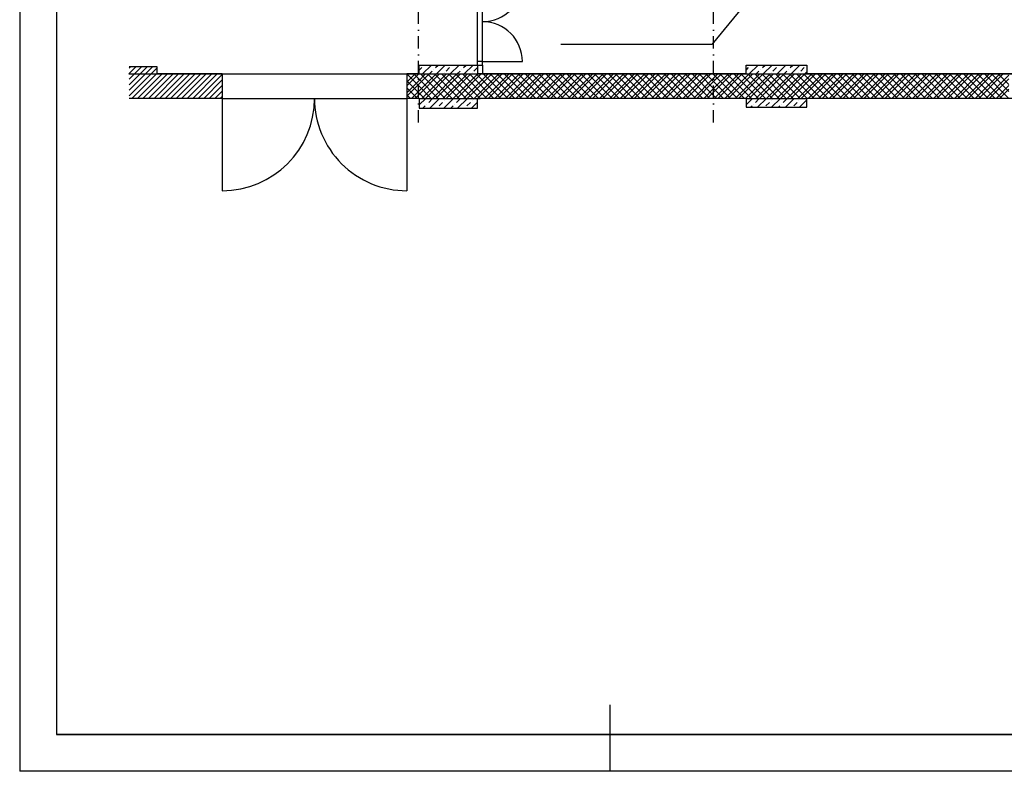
# Model space of a CAD drawing. Header units: millimetres. Extents: x 2886542 to 7567581, y -792623 to 134766.
# Tile 206 of 256: x 4739935 to 4759941, y -374865 to -359593. Entities that reach past the tile are written whole.
import ezdxf

# ---------------------------------------------------------------- set-up
doc = ezdxf.new("R2010")
doc.units = ezdxf.units.MM
doc.linetypes.add('DASHDOT', pattern=[1, 0.5, -0.25, 0, -0.25])
doc.layers.add('CKPROSTUPY_NADROVINOU', color=7, linetype='DASHDOT', lineweight=25)
doc.layers.add('Text obecně', color=7, linetype='Continuous', lineweight=25)
doc.layers.add('IN_NS_VYPLNE OTVORU', color=16, linetype='Continuous')
doc.layers.add('požárničina', color=10, linetype='Continuous')
doc.styles.add('ROMANT', font='romant')
doc.dimstyles.new('úhlová', dxfattribs={"dimscale": 0.2, "dimtxt": 2.5, "dimasz": 1.5, "dimexe": 0, "dimexo": 3, "dimgap": 1, "dimtad": 1, "dimdec": 0, "dimzin": 0, "dimdsep": 46, "dimtxsty": 'ROMANT', "dimcen": 5, "dimclrd": 256, "dimclre": 256, "dimclrt": 7, "dimadec": 1, "dimazin": 0, "dimtfac": 1, "dimtdec": 0, "dimtix": 1, "dimtmove": 2, "dimatfit": 3, "dimfxl": 0, "dimtvp": 2, "dimtolj": 1, "dimtzin": 0, "dimarcsym": 0})

msp = doc.modelspace()

# ---------------------------------------------------------------- linework, layer by layer
at = {"layer": 'CKPROSTUPY_NADROVINOU', "color": 0, "ltscale": 500}
for p, q in [((4748035.4, -361679.5), (4748035.4, -334462.1)), ((4754035.4, -361679.5), (4754035.4, -334462.1))]:
    msp.add_line(p, q, dxfattribs=at)
at = {"layer": 'IN_NS_VYPLNE OTVORU', "color": 0}
for p, q in [((4749240.4, -360513.4), (4749240.4, -358723.4)), ((4749340.4, -360513.4), (4749340.4, -358723.4)), ((4749340.4, -360443.4), (4749240.4, -360443.4)), ((4749340.4, -360443.4), (4750150.4, -360443.4)), ((4742154.2, -360693.4), (4742304.2, -360543.4)), ((4742158.2, -360577.1), (4742191.9, -360543.4)), ((4742158.2, -360801.6), (4742416.4, -360543.4)), ((4742158.2, -360913.8), (4742528.7, -360543.4)), ((4742158.2, -361026.1), (4742640.9, -360543.4)), ((4742158.2, -360543.4), (4742720.4, -360543.4)), ((4742158.2, -361138.3), (4742720.4, -360576.2)), ((4742215.5, -361193.4), (4742720.4, -360688.4)), ((4742327.7, -361193.4), (4742827.7, -360693.4)), ((4742440, -361193.4), (4742940, -360693.4)), ((4742552.2, -361193.4), (4743052.2, -360693.4)), ((4742664.5, -361193.4), (4743164.5, -360693.4)), ((4742720.4, -360543.4), (4742720.4, -360693.4)), ((4744050.4, -360693.4), (4742720.4, -360693.4)), ((4742776.7, -361193.4), (4743276.7, -360693.4)), ((4742889, -361193.4), (4743389, -360693.4)), ((4743001.2, -361193.4), (4743501.2, -360693.4)), ((4743113.5, -361193.4), (4743613.5, -360693.4)), ((4743225.7, -361193.4), (4743725.7, -360693.4)), ((4743338, -361193.4), (4743838, -360693.4)), ((4743450.2, -361193.4), (4743950.2, -360693.4)), ((4744050.4, -360693.4), (4744050.4, -361193.4)), ((4744050.4, -360693.4), (4747800.4, -360693.4)), ((4748054.4, -360693.4), (4747800.4, -360693.4)), ((4747800.4, -360693.4), (4747800.4, -361193.4)), ((4747800.4, -360864), (4747971, -360693.4)), ((4747800.4, -360722.6), (4747829.6, -360693.4)), ((4748035.4, -360930.1), (4747800.4, -360695.1)), ((4747800.4, -360934.7), (4748035.4, -360699.7)), ((4748035.4, -360788.7), (4747940.1, -360693.4)), ((4748035.4, -360841.1), (4748183.1, -360693.4)), ((4748035.4, -361053.3), (4748395.3, -360693.4)), ((4748035.4, -360699.7), (4748041.7, -360693.4)), ((4748035.4, -360911.8), (4748253.9, -360693.4)), ((4748035.4, -361124), (4748466, -360693.4)), ((4748054.4, -360693.4), (4748054.4, -360513.4)), ((4748054.4, -360513.4), (4749240.4, -360513.4)), ((4748054.4, -360616.8), (4748103.8, -360567.4)), ((4748054.4, -360693.4), (4749291.4, -360693.4)), ((4748581.5, -361193.4), (4748081.5, -360693.4)), ((4748107.4, -361193.4), (4748607.4, -360693.4)), ((4748119.2, -360693.4), (4748299.2, -360513.4)), ((4748139.1, -360532.1), (4748139.1, -360532.1)), ((4748178.1, -361193.4), (4748678.1, -360693.4)), ((4748722.9, -361193.4), (4748222.9, -360693.4)), ((4748260.7, -360693.4), (4748315.9, -360638.1)), ((4748319.5, -361193.4), (4748819.5, -360693.4)), ((4748351.2, -360602.8), (4748351.2, -360602.8)), ((4748864.3, -361193.4), (4748364.3, -360693.4)), ((4748386.6, -360567.4), (4748440.7, -360513.4)), ((4748390.3, -361193.4), (4748890.3, -360693.4)), ((4748402.1, -360693.4), (4748582.1, -360513.4)), ((4749005.7, -361193.4), (4748505.7, -360693.4)), ((4748531.7, -361193.4), (4749031.7, -360693.4)), ((4748563.4, -360673.5), (4748563.4, -360673.5)), ((4748598.7, -360638.1), (4748669.4, -360567.4)), ((4748602.4, -361193.4), (4749102.4, -360693.4)), ((4749147.2, -361193.4), (4748647.2, -360693.4)), ((4748684.9, -360693.4), (4748864.9, -360513.4)), ((4748704.8, -360532.1), (4748704.8, -360532.1)), ((4748743.8, -361193.4), (4749243.8, -360693.4)), ((4749288.6, -361193.4), (4748788.6, -360693.4)), ((4748814.5, -361193.4), (4749314.5, -360693.4)), ((4748826.3, -360693.4), (4748881.6, -360638.1)), ((4748916.9, -360602.8), (4748916.9, -360602.8)), ((4749430, -361193.4), (4748930, -360693.4)), ((4748952.3, -360567.4), (4749006.3, -360513.4)), ((4748955.9, -361193.4), (4749455.9, -360693.4)), ((4748967.8, -360693.4), (4749147.8, -360513.4)), ((4749026.7, -361193.4), (4749526.7, -360693.4)), ((4749571.4, -361193.4), (4749071.4, -360693.4)), ((4749129.1, -360673.5), (4749129.1, -360673.5)), ((4749164.4, -360638.1), (4749235.1, -360567.4)), ((4749168.1, -361193.4), (4749668.1, -360693.4)), ((4749712.8, -361193.4), (4749212.8, -360693.4)), ((4749238.8, -361193.4), (4749738.8, -360693.4)), ((4749240.4, -360513.4), (4749340.4, -360513.4)), ((4749240.4, -360513.4), (4749240.4, -360693.4)), ((4754694.4, -360693.4), (4749240.4, -360693.4)), ((4749340.4, -360513.4), (4749340.4, -360693.4)), ((4749854.3, -361193.4), (4749354.3, -360693.4)), ((4749380.2, -361193.4), (4749880.2, -360693.4)), ((4749450.9, -361193.4), (4749950.9, -360693.4)), ((4749995.7, -361193.4), (4749495.7, -360693.4)), ((4749592.3, -361193.4), (4750092.3, -360693.4)), ((4750137.1, -361193.4), (4749637.1, -360693.4)), ((4749663, -361193.4), (4750163, -360693.4)), ((4750278.5, -361193.4), (4749778.5, -360693.4)), ((4749804.5, -361193.4), (4750304.5, -360693.4)), ((4749875.2, -361193.4), (4750375.2, -360693.4)), ((4750419.9, -361193.4), (4749919.9, -360693.4)), ((4750016.6, -361193.4), (4750516.6, -360693.4)), ((4750561.4, -361193.4), (4750061.4, -360693.4)), ((4750087.3, -361193.4), (4750587.3, -360693.4)), ((4750702.8, -361193.4), (4750202.8, -360693.4)), ((4750228.7, -361193.4), (4750728.7, -360693.4)), ((4750299.4, -361193.4), (4750799.4, -360693.4)), ((4750844.2, -361193.4), (4750344.2, -360693.4)), ((4750440.9, -361193.4), (4750940.9, -360693.4)), ((4750985.6, -361193.4), (4750485.6, -360693.4)), ((4750511.6, -361193.4), (4751011.6, -360693.4)), ((4751127.1, -361193.4), (4750627.1, -360693.4)), ((4750653, -361193.4), (4751153, -360693.4)), ((4750723.7, -361193.4), (4751223.7, -360693.4)), ((4751268.5, -361193.4), (4750768.5, -360693.4)), ((4750865.1, -361193.4), (4751365.1, -360693.4)), ((4751409.9, -361193.4), (4750909.9, -360693.4)), ((4750935.8, -361193.4), (4751435.8, -360693.4)), ((4751551.3, -361193.4), (4751051.3, -360693.4)), ((4751077.3, -361193.4), (4751577.3, -360693.4)), ((4751148, -361193.4), (4751648, -360693.4)), ((4751692.7, -361193.4), (4751192.7, -360693.4)), ((4751289.4, -361193.4), (4751789.4, -360693.4)), ((4751834.2, -361193.4), (4751334.2, -360693.4)), ((4751360.1, -361193.4), (4751860.1, -360693.4)), ((4751975.6, -361193.4), (4751475.6, -360693.4)), ((4751501.5, -361193.4), (4752001.5, -360693.4)), ((4751572.2, -361193.4), (4752072.2, -360693.4)), ((4752117, -361193.4), (4751617, -360693.4)), ((4751713.7, -361193.4), (4752213.7, -360693.4)), ((4752258.4, -361193.4), (4751758.4, -360693.4)), ((4751784.4, -361193.4), (4752284.4, -360693.4)), ((4752399.8, -361193.4), (4751899.8, -360693.4)), ((4751925.8, -361193.4), (4752425.8, -360693.4)), ((4751996.5, -361193.4), (4752496.5, -360693.4)), ((4752541.3, -361193.4), (4752041.3, -360693.4)), ((4752137.9, -361193.4), (4752637.9, -360693.4)), ((4752682.7, -361193.4), (4752182.7, -360693.4)), ((4752208.6, -361193.4), (4752708.6, -360693.4)), ((4752824.1, -361193.4), (4752324.1, -360693.4)), ((4752350.1, -361193.4), (4752850.1, -360693.4)), ((4752420.8, -361193.4), (4752920.8, -360693.4)), ((4752965.5, -361193.4), (4752465.5, -360693.4)), ((4752562.2, -361193.4), (4753062.2, -360693.4)), ((4753107, -361193.4), (4752607, -360693.4)), ((4752632.9, -361193.4), (4753132.9, -360693.4)), ((4753248.4, -361193.4), (4752748.4, -360693.4)), ((4752774.3, -361193.4), (4753274.3, -360693.4)), ((4752845, -361193.4), (4753345, -360693.4)), ((4753389.8, -361193.4), (4752889.8, -360693.4)), ((4752986.4, -361193.4), (4753486.4, -360693.4)), ((4753531.2, -361193.4), (4753031.2, -360693.4)), ((4753057.2, -361193.4), (4753557.2, -360693.4)), ((4753672.6, -361193.4), (4753172.6, -360693.4)), ((4753198.6, -361193.4), (4753698.6, -360693.4)), ((4753269.3, -361193.4), (4753769.3, -360693.4)), ((4753814.1, -361193.4), (4753314.1, -360693.4)), ((4753410.7, -361193.4), (4753910.7, -360693.4)), ((4753955.5, -361193.4), (4753455.5, -360693.4)), ((4753481.4, -361193.4), (4753981.4, -360693.4)), ((4754035.4, -361131.9), (4753596.9, -360693.4)), ((4754035.4, -360990.4), (4753738.3, -360693.4)), ((4754035.4, -360849), (4753879.7, -360693.4)), ((4754035.4, -360707.6), (4754021.2, -360693.4)), ((4754035.4, -360780.8), (4754122.8, -360693.4)), ((4754035.4, -360993), (4754335, -360693.4)), ((4754035.4, -360851.5), (4754193.6, -360693.4)), ((4754035.4, -361063.7), (4754405.7, -360693.4)), ((4754047.1, -361193.4), (4754547.1, -360693.4)), ((4754117.8, -361193.4), (4754617.8, -360693.4)), ((4754662.6, -361193.4), (4754162.6, -360693.4)), ((4754259.2, -361193.4), (4754759.2, -360693.4)), ((4754804, -361193.4), (4754304, -360693.4)), ((4754330, -361193.4), (4754830, -360693.4)), ((4754945.4, -361193.4), (4754445.4, -360693.4)), ((4754471.4, -361193.4), (4754971.4, -360693.4)), ((4754542.1, -361193.4), (4755042.1, -360693.4)), ((4755086.9, -361193.4), (4754586.9, -360693.4)), ((4754683.5, -361193.4), (4755183.5, -360693.4)), ((4754694.4, -360693.4), (4754694.4, -360513.4)), ((4754694.4, -360513.4), (4755931.4, -360513.4)), ((4754694.4, -360616.8), (4754743.8, -360567.4)), ((4754694.4, -360693.4), (4755931.4, -360693.4)), ((4755228.3, -361193.4), (4754728.3, -360693.4)), ((4754754.2, -361193.4), (4755254.2, -360693.4)), ((4754759.2, -360693.4), (4754939.2, -360513.4)), ((4754779.1, -360532.1), (4754779.1, -360532.1)), ((4755369.7, -361193.4), (4754869.7, -360693.4)), ((4754895.6, -361193.4), (4755395.6, -360693.4)), ((4754900.7, -360693.4), (4754955.9, -360638.1)), ((4754966.3, -361193.4), (4755466.3, -360693.4)), ((4754991.2, -360602.8), (4754991.2, -360602.8)), ((4755511.1, -361193.4), (4755011.1, -360693.4)), ((4755026.6, -360567.4), (4755080.7, -360513.4)), ((4755042.1, -360693.4), (4755222.1, -360513.4)), ((4755107.8, -361193.4), (4755607.8, -360693.4)), ((4755652.5, -361193.4), (4755152.5, -360693.4)), ((4755178.5, -361193.4), (4755678.5, -360693.4)), ((4755203.4, -360673.5), (4755203.4, -360673.5)), ((4755238.7, -360638.1), (4755309.4, -360567.4)), ((4755794, -361193.4), (4755294, -360693.4)), ((4755319.9, -361193.4), (4755819.9, -360693.4)), ((4755324.9, -360693.4), (4755504.9, -360513.4)), ((4755344.8, -360532.1), (4755344.8, -360532.1)), ((4755390.6, -361193.4), (4755890.6, -360693.4)), ((4755935.4, -361193.4), (4755435.4, -360693.4)), ((4755466.3, -360693.4), (4755521.6, -360638.1)), ((4755532, -361193.4), (4756032, -360693.4)), ((4755556.9, -360602.8), (4755556.9, -360602.8)), ((4756076.8, -361193.4), (4755576.8, -360693.4)), ((4755592.3, -360567.4), (4755646.3, -360513.4)), ((4755602.7, -361193.4), (4756102.7, -360693.4)), ((4755607.8, -360693.4), (4755787.8, -360513.4)), ((4756218.2, -361193.4), (4755718.2, -360693.4)), ((4755744.2, -361193.4), (4756244.2, -360693.4)), ((4755769.1, -360673.5), (4755769.1, -360673.5)), ((4755804.4, -360638.1), (4755875.1, -360567.4)), ((4755814.9, -361193.4), (4756314.9, -360693.4)), ((4756359.6, -361193.4), (4755859.6, -360693.4)), ((4755890.6, -360693.4), (4755931.4, -360652.6)), ((4755910.5, -360532.1), (4755910.5, -360532.1)), ((4755931.4, -360513.4), (4755931.4, -360693.4)), ((4761310.4, -360693.4), (4755931.4, -360693.4)), ((4755956.3, -361193.4), (4756456.3, -360693.4)), ((4756501.1, -361193.4), (4756001.1, -360693.4)), ((4756027, -361193.4), (4756527, -360693.4)), ((4756642.5, -361193.4), (4756142.5, -360693.4)), ((4756168.4, -361193.4), (4756668.4, -360693.4)), ((4756239.1, -361193.4), (4756739.1, -360693.4)), ((4756783.9, -361193.4), (4756283.9, -360693.4)), ((4756380.6, -361193.4), (4756880.6, -360693.4)), ((4756925.3, -361193.4), (4756425.3, -360693.4)), ((4756451.3, -361193.4), (4756951.3, -360693.4)), ((4757066.8, -361193.4), (4756566.8, -360693.4)), ((4756592.7, -361193.4), (4757092.7, -360693.4)), ((4756663.4, -361193.4), (4757163.4, -360693.4)), ((4757208.2, -361193.4), (4756708.2, -360693.4)), ((4756804.8, -361193.4), (4757304.8, -360693.4)), ((4757349.6, -361193.4), (4756849.6, -360693.4)), ((4756875.5, -361193.4), (4757375.5, -360693.4)), ((4757491, -361193.4), (4756991, -360693.4)), ((4757017, -361193.4), (4757517, -360693.4)), ((4757087.7, -361193.4), (4757587.7, -360693.4)), ((4757632.4, -361193.4), (4757132.4, -360693.4)), ((4757229.1, -361193.4), (4757729.1, -360693.4)), ((4757773.9, -361193.4), (4757273.9, -360693.4)), ((4757299.8, -361193.4), (4757799.8, -360693.4)), ((4757915.3, -361193.4), (4757415.3, -360693.4)), ((4757441.2, -361193.4), (4757941.2, -360693.4)), ((4757511.9, -361193.4), (4758011.9, -360693.4)), ((4758056.7, -361193.4), (4757556.7, -360693.4)), ((4757653.4, -361193.4), (4758153.4, -360693.4)), ((4758198.1, -361193.4), (4757698.1, -360693.4)), ((4757724.1, -361193.4), (4758224.1, -360693.4)), ((4758339.5, -361193.4), (4757839.5, -360693.4)), ((4757865.5, -361193.4), (4758365.5, -360693.4)), ((4757936.2, -361193.4), (4758436.2, -360693.4)), ((4758481, -361193.4), (4757981, -360693.4)), ((4758077.6, -361193.4), (4758577.6, -360693.4)), ((4758622.4, -361193.4), (4758122.4, -360693.4)), ((4758148.3, -361193.4), (4758648.3, -360693.4)), ((4758763.8, -361193.4), (4758263.8, -360693.4)), ((4758289.7, -361193.4), (4758789.7, -360693.4)), ((4758360.5, -361193.4), (4758860.5, -360693.4)), ((4758905.2, -361193.4), (4758405.2, -360693.4)), ((4758501.9, -361193.4), (4759001.9, -360693.4)), ((4759046.6, -361193.4), (4758546.6, -360693.4)), ((4758572.6, -361193.4), (4759072.6, -360693.4)), ((4759188.1, -361193.4), (4758688.1, -360693.4)), ((4758714, -361193.4), (4759214, -360693.4)), ((4758784.7, -361193.4), (4759284.7, -360693.4)), ((4759329.5, -361193.4), (4758829.5, -360693.4)), ((4758926.1, -361193.4), (4759426.1, -360693.4)), ((4759470.9, -361193.4), (4758970.9, -360693.4)), ((4758996.9, -361193.4), (4759496.9, -360693.4)), ((4759612.3, -361193.4), (4759112.3, -360693.4)), ((4759138.3, -361193.4), (4759638.3, -360693.4)), ((4759209, -361193.4), (4759709, -360693.4)), ((4759753.8, -361193.4), (4759253.8, -360693.4)), ((4759350.4, -361193.4), (4759850.4, -360693.4)), ((4759895.2, -361193.4), (4759395.2, -360693.4)), ((4759421.1, -361193.4), (4759921.1, -360693.4)), ((4760035.4, -361192.2), (4759536.6, -360693.4)), ((4760035.4, -361050.8), (4759678, -360693.4)), ((4760035.4, -360909.3), (4759819.4, -360693.4)), ((4743562.5, -361193.4), (4744050.4, -360705.5)), ((4743674.7, -361193.4), (4744050.4, -360817.7)), ((4748035.4, -361071.6), (4747800.4, -360836.6)), ((4747800.4, -361076.1), (4748035.4, -360841.1)), ((4748440, -361193.4), (4748035.4, -360788.7)), ((4753622.8, -361193.4), (4754035.4, -360780.8)), ((4753693.6, -361193.4), (4754035.4, -360851.5)), ((4754521.2, -361193.4), (4754035.4, -360707.6)), ((4754379.7, -361193.4), (4754035.4, -360849)), ((4759562.5, -361193.4), (4760035.4, -360720.5)), ((4759633.3, -361193.4), (4760035.4, -360791.2)), ((4743787, -361193.4), (4744050.4, -360930)), ((4743899.2, -361193.4), (4744050.4, -361042.2)), ((4747800.4, -361146.8), (4748035.4, -360911.8)), ((4748015.8, -361193.4), (4747800.4, -360978)), ((4747895.3, -361193.4), (4748035.4, -361053.3)), ((4748298.6, -361193.4), (4748035.4, -360930.1)), ((4748157.2, -361193.4), (4748035.4, -361071.6)), ((4753835, -361193.4), (4754035.4, -360993)), ((4753905.7, -361193.4), (4754035.4, -361063.7)), ((4754238.3, -361193.4), (4754035.4, -360990.4)), ((4759774.7, -361193.4), (4760035.4, -360932.6)), ((4759845.4, -361193.4), (4760035.4, -361003.4)), ((4744050.4, -361193.4), (4742158.2, -361193.4)), ((4744011.5, -361193.4), (4744050.4, -361154.5)), ((4744050.4, -361193.3), (4744050.4, -363068.3)), ((4744050.4, -361193.4), (4747800.4, -361193.4)), ((4747874.4, -361193.4), (4747800.4, -361119.4)), ((4747800.4, -361193.3), (4747800.4, -363068.3)), ((4748054.4, -361193.4), (4747800.4, -361193.4)), ((4747966, -361193.4), (4748035.4, -361124)), ((4748054.4, -361193.4), (4749291.4, -361193.4)), ((4748054.4, -361193.4), (4748054.4, -361393.4)), ((4748054.4, -361323.9), (4748184.9, -361193.4)), ((4748245.2, -361274.5), (4748315.9, -361203.8)), ((4748267.8, -361393.4), (4748467.8, -361193.4)), ((4748457.3, -361345.3), (4748528, -361274.5)), ((4748550.6, -361393.4), (4748750.6, -361193.4)), ((4748563.4, -361239.2), (4748563.4, -361239.2)), ((4748598.7, -361203.8), (4748609.2, -361193.4)), ((4748810.9, -361274.5), (4748881.6, -361203.8)), ((4748833.5, -361393.4), (4749033.5, -361193.4)), ((4749023, -361345.3), (4749093.7, -361274.5)), ((4749116.3, -361393.4), (4749240.4, -361269.3)), ((4749129.1, -361239.2), (4749129.1, -361239.2)), ((4749164.4, -361203.8), (4749174.9, -361193.4)), ((4754694.4, -361193.4), (4749240.4, -361193.4)), ((4749240.4, -361393.4), (4749240.4, -361193.4)), ((4754096.9, -361193.4), (4754035.4, -361131.9)), ((4754694.4, -361193.4), (4755931.4, -361193.4)), ((4754694.4, -361193.4), (4754694.4, -361373.4)), ((4754694.4, -361323.9), (4754824.9, -361193.4)), ((4754885.2, -361274.5), (4754955.9, -361203.8)), ((4754927.8, -361373.4), (4755107.8, -361193.4)), ((4755097.3, -361345.3), (4755168, -361274.5)), ((4755203.4, -361239.2), (4755203.4, -361239.2)), ((4755210.6, -361373.4), (4755390.6, -361193.4)), ((4755238.7, -361203.8), (4755249.2, -361193.4)), ((4755450.9, -361274.5), (4755521.6, -361203.8)), ((4755493.5, -361373.4), (4755673.5, -361193.4)), ((4755663, -361345.3), (4755733.7, -361274.5)), ((4755769.1, -361239.2), (4755769.1, -361239.2)), ((4755776.3, -361373.4), (4755931.4, -361218.3)), ((4755804.4, -361203.8), (4755814.9, -361193.4)), ((4761310.4, -361193.4), (4755931.4, -361193.4)), ((4755931.4, -361373.4), (4755931.4, -361193.4)), ((4748054.4, -361393.4), (4749240.4, -361393.4)), ((4748126.3, -361393.4), (4748174.5, -361345.3)), ((4748209.8, -361309.9), (4748209.8, -361309.9)), ((4748422, -361380.6), (4748422, -361380.6)), ((4748692, -361393.4), (4748740.2, -361345.3)), ((4748775.5, -361309.9), (4748775.5, -361309.9)), ((4748987.6, -361380.6), (4748987.6, -361380.6)), ((4754694.4, -361373.4), (4755931.4, -361373.4)), ((4754786.3, -361373.4), (4754814.5, -361345.3)), ((4754849.8, -361309.9), (4754849.8, -361309.9)), ((4755352, -361373.4), (4755380.2, -361345.3)), ((4755415.5, -361309.9), (4755415.5, -361309.9)), ((4755917.7, -361373.4), (4755931.4, -361359.7))]:
    msp.add_line(p, q, dxfattribs=at)
at = {"layer": 'IN_NS_VYPLNE OTVORU', "color": 0, "ltscale": 2500}
msp.add_line((4742154.2, -360693.4), (4807982.6, -360693.4), dxfattribs=at)
at = {"layer": 'IN_NS_VYPLNE OTVORU', "color": 0}
for centre, radius, start, end in [((4749340.4, -358823.4), 810, 270.00058, 0.00003), ((4749340.4, -360443.4), 810, 359.99997, 89.99942), ((4744050.4, -361193.3), 1875, 270, 0), ((4747800.4, -361193.3), 1875, 180.00011, 270.00011)]:
    msp.add_arc(centre, radius, start, end, dxfattribs=at)
at = {"layer": 'Text obecně'}
for p, q in [((4739935.1, -330115.8), (4739935.1, -374864.8)), ((4740685.1, -330865.8), (4740685.1, -374114.8)), ((4740685.1, -330865.8), (4740685.1, -374114.8)), ((4751930.9, -374864.8), (4751930.9, -373515.7)), ((4751930.9, -374864.8), (4751930.9, -373515.7)), ((4751930.9, -374864.8), (4751930.9, -373515.7)), ((4751930.9, -374864.8), (4751930.9, -373515.7)), ((4740685.1, -374114.8), (4751930.9, -374114.8)), ((4751930.9, -374114.8), (4740685.1, -374114.8)), ((4751930.9, -374114.8), (4740685.1, -374114.8)), ((4740685.1, -374114.8), (4751930.9, -374114.8)), ((4751930.9, -374114.8), (4740685.1, -374114.8)), ((4751930.9, -374114.8), (4740685.1, -374114.8)), ((4740685.1, -374114.8), (4751930.9, -374114.8)), ((4751930.9, -374114.8), (4740685.1, -374114.8)), ((4751930.9, -374114.8), (4740685.1, -374114.8)), ((4751180.9, -374114.8), (4740685.1, -374114.8)), ((4740685.1, -374114.8), (4751930.9, -374114.8)), ((4751930.9, -374114.8), (4740685.1, -374114.8)), ((4751930.9, -374114.8), (4740685.1, -374114.8)), ((4740685.1, -374114.8), (4751930.9, -374114.8)), ((4751930.9, -374114.8), (4740685.1, -374114.8)), ((4751930.9, -374114.8), (4740685.1, -374114.8)), ((4740685.1, -374114.8), (4751930.9, -374114.8)), ((4751930.9, -374114.8), (4740685.1, -374114.8)), ((4751930.9, -374114.8), (4740685.1, -374114.8)), ((4740685.1, -374114.8), (4751930.9, -374114.8)), ((4751930.9, -374114.8), (4740685.1, -374114.8)), ((4751930.9, -374114.8), (4740685.1, -374114.8)), ((4740685.1, -374114.8), (4751930.9, -374114.8)), ((4751930.9, -374114.8), (4740685.1, -374114.8)), ((4751930.9, -374114.8), (4740685.1, -374114.8)), ((4751180.9, -374114.8), (4740685.1, -374114.8)), ((4740685.1, -374114.8), (4751930.9, -374114.8)), ((4751930.9, -374114.8), (4740685.1, -374114.8)), ((4751930.9, -374114.8), (4740685.1, -374114.8)), ((4751930.9, -374114.8), (4783430.1, -374114.8)), ((4783430.1, -374114.8), (4751930.9, -374114.8)), ((4783430.1, -374114.8), (4751930.9, -374114.8)), ((4751930.9, -374114.8), (4783430.1, -374114.8)), ((4783430.1, -374114.8), (4751930.9, -374114.8)), ((4783430.1, -374114.8), (4751930.9, -374114.8)), ((4751930.9, -374114.8), (4783430.1, -374114.8)), ((4783430.1, -374114.8), (4751930.9, -374114.8)), ((4783430.1, -374114.8), (4751930.9, -374114.8)), ((4782680.2, -374114.8), (4751930.9, -374114.8)), ((4751930.9, -374114.8), (4783430.1, -374114.8)), ((4783430.1, -374114.8), (4751930.9, -374114.8)), ((4783430.1, -374114.8), (4751930.9, -374114.8)), ((4751930.9, -374114.8), (4783430.1, -374114.8)), ((4783430.1, -374114.8), (4751930.9, -374114.8)), ((4783430.1, -374114.8), (4751930.9, -374114.8)), ((4751930.9, -374114.8), (4783430.1, -374114.8)), ((4783430.1, -374114.8), (4751930.9, -374114.8)), ((4783430.1, -374114.8), (4751930.9, -374114.8)), ((4751930.9, -374114.8), (4783430.1, -374114.8)), ((4783430.1, -374114.8), (4751930.9, -374114.8)), ((4783430.1, -374114.8), (4751930.9, -374114.8)), ((4782680.2, -374114.8), (4751930.9, -374114.8)), ((4751930.9, -374114.8), (4783430.1, -374114.8)), ((4783430.1, -374114.8), (4751930.9, -374114.8)), ((4783430.1, -374114.8), (4751930.9, -374114.8)), ((4752680.9, -374114.8), (4783430.1, -374114.8)), ((4783430.1, -374114.8), (4752680.9, -374114.8)), ((4783430.1, -374114.8), (4752680.9, -374114.8)), ((4751930.9, -374864.8), (4739935.1, -374864.8)), ((4751930.9, -374864.8), (4739935.1, -374864.8)), ((4783430.1, -374864.8), (4751930.9, -374864.8))]:
    msp.add_line(p, q, dxfattribs=at)

# ---------------------------------------------------------------- leaders
at = {"layer": 'požárničina'}
msp.add_leader([(4755239.1, -358576.7), (4753996, -360099.9), (4750927, -360099.9)], dimstyle='úhlová', override={"dimasz": 1500, "dimgap": 1, "dimtad": 0}, dxfattribs=at)

doc.saveas('drawing.dxf')
